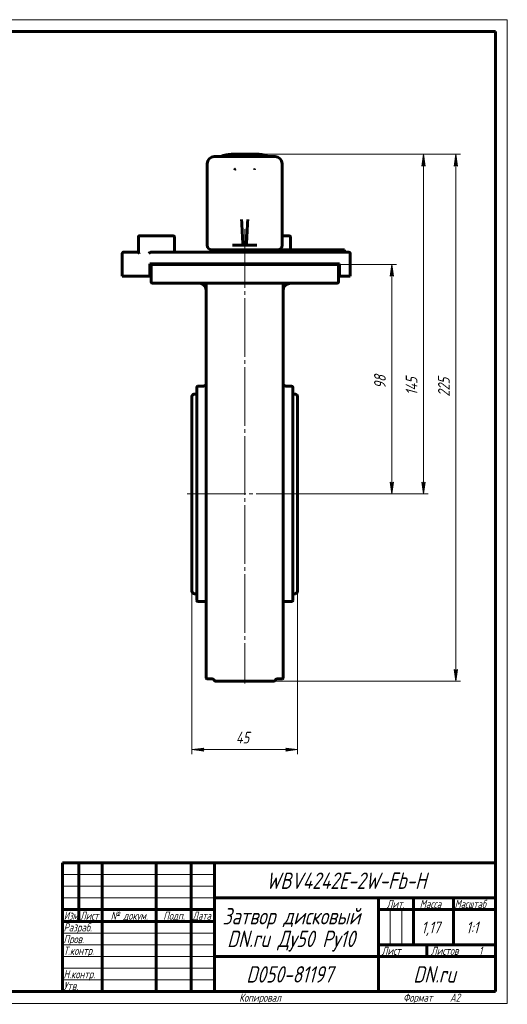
# Model space of a CAD drawing. Header units: millimetres. Extents: x 0 to 594, y 0 to 420.
# Tile 4 of 4: x 386 to 594, y 0 to 420. Entities that reach past the tile are written whole.
import ezdxf

# ---------------------------------------------------------------- set-up
doc = ezdxf.new("R2010")
doc.units = ezdxf.units.MM
for name, pattern in [('K5LT_AXLED', [29.466301, 24.966301, -1.5, 1.5, -1.5]), ('K5LT_BASIC', [0]), ('K5LT_THIN', [0])]:
    doc.linetypes.add(name, pattern=pattern)
doc.layers.add('Системный слой', color=7, linetype='Continuous')
doc.layers.add('Системный слой (1)', color=7, linetype='Continuous', true_color=0x6c6c6c)
doc.styles.add('KDIMTEXTSTYLE', font='txt', dxfattribs={"width": 0.96, "oblique": 15, "height": 5})
doc.styles.add('KTEXTSTYLE', font='txt', dxfattribs={"width": 0.96, "height": 5})
doc.dimstyles.new('KDIMSTYLE (1.00)', dxfattribs={"dimtxt": 5, "dimasz": 1, "dimexe": 2, "dimexo": 0, "dimgap": 1, "dimtad": 1, "dimtxsty": 'KDIMTEXTSTYLE', "dimsah": 1, "dimcen": 0, "dimdle": 1, "dimadec": 0, "dimazin": 0, "dimtfac": 0.667, "dimtmove": 0, "dimatfit": 3, "dimfxl": 1, "dimtvp": 1, "dimtolj": 1, "dimtzin": 0, "dimarcsym": 0})

# ---------------------------------------------------------------- blocks, each defined once
blk = doc.blocks.new('U19')
at = {"layer": 'Системный слой (1)', "color": 143, "linetype": 'K5LT_BASIC', "lineweight": 60, "true_color": 0x33acca}
for p, q in [((463.8, 307.2), (462.36, 307.52)), ((465.36, 305.67), (463.8, 307.2))]:
    blk.add_line(p, q, dxfattribs=at)
blk = doc.blocks.new('U20')
at = {"layer": 'Системный слой (1)', "color": 143, "linetype": 'K5LT_BASIC', "lineweight": 60, "true_color": 0x33acca}
for p, q in [((467.89, 321.72), (469.2, 321.72)), ((471.84, 321.72), (472.91, 321.72))]:
    blk.add_line(p, q, dxfattribs=at)
blk = doc.blocks.new('U21')
at = {"layer": 'Системный слой (1)', "color": 143, "linetype": 'K5LT_BASIC', "lineweight": 60, "true_color": 0x33acca}
for p, q in [((467.95, 138.52), (465.86, 138.52)), ((497.86, 138.52), (495.77, 138.52))]:
    blk.add_line(p, q, dxfattribs=at)
blk = doc.blocks.new('U22')
at = {"layer": 'Системный слой (1)', "color": 143, "linetype": 'K5LT_BASIC', "lineweight": 60, "true_color": 0x33acca}
for p, q in [((480.2, 362.45), (480.19, 362.45)), ((480.19, 362.45), (480.19, 362.44)), ((480.19, 362.44), (480.19, 362.44)), ((480.21, 362.46), (480.2, 362.46)), ((480.2, 362.46), (480.2, 362.46)), ((480.2, 362.46), (480.2, 362.46)), ((480.2, 362.46), (480.2, 362.45)), ((480.2, 362.45), (480.2, 362.45)), ((480.2, 362.45), (480.2, 362.45)), ((480.2, 362.45), (480.2, 362.45)), ((480.2, 362.45), (480.2, 362.45)), ((480.2, 362.45), (480.2, 362.45)), ((480.22, 362.47), (480.21, 362.47)), ((480.21, 362.47), (480.21, 362.46)), ((480.23, 362.47), (480.22, 362.47)), ((480.22, 362.47), (480.22, 362.47)), ((480.22, 362.47), (480.22, 362.47)), ((480.22, 362.47), (480.22, 362.47)), ((480.24, 362.48), (480.23, 362.48)), ((480.23, 362.48), (480.23, 362.47)), ((480.25, 362.48), (480.24, 362.48)), ((480.24, 362.48), (480.24, 362.48)), ((480.24, 362.48), (480.24, 362.48)), ((480.24, 362.48), (480.24, 362.48)), ((480.24, 362.48), (480.24, 362.48)), ((480.31, 362.5), (480.25, 362.48)), ((480.25, 362.48), (480.25, 362.48)), ((480.42, 362.51), (480.31, 362.5))]:
    blk.add_line(p, q, dxfattribs=at)
blk = doc.blocks.new('U23')
at = {"layer": 'Системный слой (1)', "color": 143, "linetype": 'K5LT_BASIC', "lineweight": 60, "true_color": 0x33acca}
for p, q in [((461.36, 260.12), (460.36, 260.12)), ((503.36, 260.12), (502.36, 260.12))]:
    blk.add_line(p, q, dxfattribs=at)
blk = doc.blocks.new('U24')
at = {"layer": 'Системный слой (1)', "color": 143, "linetype": 'K5LT_BASIC', "lineweight": 60, "true_color": 0x33acca}
for p, q in [((461.36, 174.92), (460.36, 174.92)), ((503.36, 174.92), (502.36, 174.92))]:
    blk.add_line(p, q, dxfattribs=at)
blk = doc.blocks.new('U25')
at = {"layer": 'Системный слой (1)', "color": 143, "linetype": 'K5LT_BASIC', "lineweight": 60, "true_color": 0x33acca}
for p, q in [((477.47, 321.72), (480.86, 321.72)), ((482.86, 321.72), (487.56, 321.72))]:
    blk.add_line(p, q, dxfattribs=at)
blk = doc.blocks.new('U26')
at = {"layer": 'Системный слой (1)', "color": 143, "linetype": 'K5LT_BASIC', "lineweight": 60, "true_color": 0x33acca}
for start, end in [(42.6062, 42.6107), (0, 42.6062)]:
    blk.add_arc((462.36, 304.52), 3, start, end, dxfattribs=at)
blk = doc.blocks.new('U27')
at = {"layer": 'Системный слой (1)', "color": 143, "linetype": 'K5LT_BASIC', "lineweight": 60, "true_color": 0x33acca}
for p, q in [((501.36, 307.52), (499.23, 306.78)), ((499.23, 306.78), (498.36, 305.67))]:
    blk.add_line(p, q, dxfattribs=at)
blk = doc.blocks.new('U28')
at = {"layer": 'Системный слой (1)', "color": 143, "linetype": 'K5LT_BASIC', "lineweight": 60, "true_color": 0x33acca}
for p, q in [((483.03, 362.51), (483, 362.51)), ((483.11, 362.51), (483.03, 362.51)), ((483.15, 362.5), (483.11, 362.51)), ((483.16, 362.5), (483.15, 362.5)), ((483.17, 362.5), (483.16, 362.5)), ((483.18, 362.49), (483.17, 362.5)), ((483.17, 362.5), (483.17, 362.5)), ((483.17, 362.5), (483.17, 362.5)), ((483.19, 362.49), (483.18, 362.49)), ((483.2, 362.49), (483.19, 362.49)), ((483.22, 362.48), (483.2, 362.49)), ((483.23, 362.47), (483.22, 362.48)), ((483.24, 362.47), (483.23, 362.47)), ((483.24, 362.46), (483.24, 362.47)), ((483.25, 362.46), (483.24, 362.46)), ((483.24, 362.46), (483.24, 362.46)), ((483.25, 362.45), (483.25, 362.46))]:
    blk.add_line(p, q, dxfattribs=at)
blk = doc.blocks.new('U29')
at = {"layer": 'Системный слой (1)', "color": 143, "linetype": 'K5LT_BASIC', "lineweight": 60, "true_color": 0x33acca}
for p, q in [((504.36, 217.52), (504.36, 259.12)), ((504.36, 175.92), (504.36, 217.52))]:
    blk.add_line(p, q, dxfattribs=at)
blk = doc.blocks.new('U30')
at = {"layer": 'Системный слой (1)', "color": 143, "linetype": 'K5LT_BASIC', "lineweight": 60, "true_color": 0x33acca}
for p, q in [((479.72, 362.62), (480.12, 362.62)), ((483.37, 362.62), (483.72, 362.62))]:
    blk.add_line(p, q, dxfattribs=at)
blk = doc.blocks.new('U31')
at = {"layer": 'Системный слой (1)', "color": 143, "linetype": 'K5LT_BASIC', "lineweight": 60, "true_color": 0x33acca}
for p, q in [((502.36, 217.52), (502.36, 263.02)), ((502.36, 172.02), (502.36, 217.52))]:
    blk.add_line(p, q, dxfattribs=at)
blk = doc.blocks.new('U32')
at = {"layer": 'Системный слой (1)', "color": 143, "linetype": 'K5LT_BASIC', "lineweight": 60, "true_color": 0x33acca}
for p, q in [((488.52, 321.72), (489.18, 321.72)), ((493.21, 321.72), (495.82, 321.72))]:
    blk.add_line(p, q, dxfattribs=at)
blk = doc.blocks.new('D4')
at = {"layer": 'Системный слой (1)'}
for points in [[(545.35, 310.52), (544.7, 315.52), (544.04, 310.52), (544.7, 311.02)], [(544.7, 217.52), (545.35, 222.52), (544.7, 222.02), (544.04, 222.52)]]:
    blk.add_hatch(color=7, dxfattribs=at).paths.add_polyline_path(points)
at = {"layer": 'Системный слой (1)', "color": 7, "linetype": 'K5LT_THIN', "lineweight": 18, "true_color": 0xffffff}
for p, q in [((515.13, 315.52), (546.7, 315.52)), ((544.04, 310.52), (544.7, 315.52)), ((544.7, 315.52), (545.35, 310.52)), ((544.7, 311.02), (544.04, 310.52)), ((545.35, 310.52), (544.7, 311.02)), ((544.7, 217.52), (544.04, 222.52)), ((544.04, 222.52), (544.7, 222.02)), ((544.7, 222.02), (545.35, 222.52)), ((545.35, 222.52), (544.7, 217.52)), ((504.36, 217.52), (546.7, 217.52))]:
    blk.add_line(p, q, dxfattribs=at)
blk.add_wipeout([(543.7, 262.43), (536.31, 262.43), (536.31, 270.28), (543.7, 270.28)]).dxf.layer = 'Системный слой (1)'
blk.add_line((544.7, 315.52), (544.7, 217.52), dxfattribs=at)
at = {"layer": 'Системный слой (1)', "color": 7, "insert": (537.11, 262.43), "char_height": 5, "attachment_point": 1, "rotation": 90, "style": 'KTEXTSTYLE'}
blk.add_mtext('\\fArial|b0|c204|p34;\\H5.0;\\W1.000;\\Q15;\\fGOST Type AU|b0|i0|c204|p34;\\Q15;\\W0.960;98', dxfattribs=at)
blk = doc.blocks.new('KDIMARROW_01')
at = {"layer": 'Системный слой'}
blk.add_hatch(color=0, dxfattribs=at).paths.add_polyline_path([(-5, -0.66), (0, 0), (-5, 0.66), (-4.5, 0)])
at = {"layer": 'Системный слой', "color": 0, "linetype": 'K5LT_THIN', "lineweight": 18}
for p, q in [((-4.5, 0), (-5, 0.66)), ((-5, 0.66), (0, 0)), ((0, 0), (-5, -0.66)), ((-5, -0.66), (-4.5, 0))]:
    blk.add_line(p, q, dxfattribs=at)
at = {"layer": 'Системный слой (1)', "color": 0, "linetype": 'K5LT_THIN', "lineweight": 18}
blk.add_line((177.84, 217.52), (176.84, 217.52), dxfattribs=at)
blk = doc.blocks.new('D5')
at = {"layer": 'Системный слой (1)'}
for points in [[(459.36, 108.36), (464.36, 109.02), (463.86, 108.36), (464.36, 107.71)], [(504.36, 108.36), (499.36, 109.02), (499.86, 108.36), (499.36, 107.71)]]:
    blk.add_hatch(color=7, dxfattribs=at).paths.add_polyline_path(points)
at = {"layer": 'Системный слой (1)', "color": 7, "linetype": 'K5LT_THIN', "lineweight": 18, "true_color": 0xffffff}
for p, q in [((459.36, 175.92), (459.36, 106.36)), ((504.36, 175.92), (504.36, 106.36)), ((459.36, 108.36), (464.36, 109.02)), ((464.36, 107.71), (459.36, 108.36)), ((464.36, 109.02), (463.86, 108.36)), ((463.86, 108.36), (464.36, 107.71)), ((499.86, 108.36), (499.36, 109.02)), ((499.36, 109.02), (504.36, 108.36)), ((504.36, 108.36), (499.36, 107.71)), ((499.36, 107.71), (499.86, 108.36))]:
    blk.add_line(p, q, dxfattribs=at)
blk.add_wipeout([(478.04, 109.36), (478.04, 116.75), (485.37, 116.75), (485.37, 109.36)]).dxf.layer = 'Системный слой (1)'
blk.add_line((459.36, 108.36), (504.36, 108.36), dxfattribs=at)
at = {"layer": 'Системный слой (1)', "color": 7, "insert": (478.04, 115.95), "char_height": 5, "attachment_point": 1, "style": 'KTEXTSTYLE'}
blk.add_mtext('\\fArial|b0|c204|p34;\\H5.0;\\W1.000;\\Q15;\\fGOST Type AU|b0|i0|c204|p34;\\Q15;\\W0.960;45', dxfattribs=at)
blk = doc.blocks.new('D6')
at = {"layer": 'Системный слой (1)'}
for points in [[(558.87, 357.52), (558.21, 362.52), (557.55, 357.52), (558.21, 358.02)], [(558.21, 217.52), (558.87, 222.52), (558.21, 222.02), (557.55, 222.52)]]:
    blk.add_hatch(color=7, dxfattribs=at).paths.add_polyline_path(points)
at = {"layer": 'Системный слой (1)', "color": 7, "linetype": 'K5LT_THIN', "lineweight": 18, "true_color": 0xffffff}
for p, q in [((485.49, 362.52), (560.21, 362.52)), ((557.55, 357.52), (558.21, 362.52)), ((558.21, 362.52), (558.87, 357.52)), ((558.21, 358.02), (557.55, 357.52)), ((558.87, 357.52), (558.21, 358.02)), ((558.21, 217.52), (557.55, 222.52)), ((557.55, 222.52), (558.21, 222.02)), ((558.21, 222.02), (558.87, 222.52)), ((558.87, 222.52), (558.21, 217.52)), ((504.36, 217.52), (560.21, 217.52))]:
    blk.add_line(p, q, dxfattribs=at)
blk.add_wipeout([(557.21, 259.64), (549.83, 259.64), (549.83, 269.01), (557.21, 269.01)]).dxf.layer = 'Системный слой (1)'
blk.add_line((558.21, 217.52), (558.21, 362.52), dxfattribs=at)
at = {"layer": 'Системный слой (1)', "color": 7, "insert": (550.62, 259.64), "char_height": 5, "attachment_point": 1, "rotation": 90, "style": 'KTEXTSTYLE'}
blk.add_mtext('\\fArial|b0|c204|p34;\\H5.0;\\W1.000;\\Q15;\\fGOST Type AU|b0|i0|c204|p34;\\Q15;\\W0.960;145', dxfattribs=at)
blk = doc.blocks.new('D7')
at = {"layer": 'Системный слой (1)'}
for points in [[(572.67, 357.52), (572.01, 362.52), (571.35, 357.52), (572.01, 358.02)], [(572.01, 137.52), (572.67, 142.52), (572.01, 142.02), (571.35, 142.52)]]:
    blk.add_hatch(color=7, dxfattribs=at).paths.add_polyline_path(points)
at = {"layer": 'Системный слой (1)', "color": 7, "linetype": 'K5LT_THIN', "lineweight": 18, "true_color": 0xffffff}
for p, q in [((487.76, 362.52), (574.01, 362.52)), ((571.35, 357.52), (572.01, 362.52)), ((572.01, 362.52), (572.67, 357.52)), ((572.01, 358.02), (571.35, 357.52)), ((572.67, 357.52), (572.01, 358.02)), ((572.01, 137.52), (571.35, 142.52)), ((571.35, 142.52), (572.01, 142.02)), ((572.01, 142.02), (572.67, 142.52)), ((572.67, 142.52), (572.01, 137.52)), ((494.04, 137.52), (574.01, 137.52))]:
    blk.add_line(p, q, dxfattribs=at)
blk.add_wipeout([(571.01, 259.04), (563.63, 259.04), (563.63, 269.55), (571.01, 269.55)]).dxf.layer = 'Системный слой (1)'
blk.add_line((572.01, 137.52), (572.01, 362.52), dxfattribs=at)
at = {"layer": 'Системный слой (1)', "color": 7, "insert": (564.42, 259.04), "char_height": 5, "attachment_point": 1, "rotation": 90, "style": 'KTEXTSTYLE'}
blk.add_mtext('\\fArial|b0|c204|p34;\\H5.0;\\W1.000;\\Q15;\\fGOST Type AU|b0|i0|c204|p34;\\Q15;\\W0.960;225', dxfattribs=at)
blk = doc.blocks.new('U33')
at = {"color": 7, "linetype": 'K5LT_THIN', "lineweight": 18, "true_color": 0xffffff}
for p, q in [((0, 420), (594, 420)), ((594, 420), (594, 0)), ((404, 55), (469, 55)), ((404, 50), (469, 50)), ((404, 45), (469, 45)), ((543.96, 25), (543.96, 40)), ((548.98, 25), (548.98, 40)), ((404, 30), (469, 30)), ((404, 25), (469, 25)), ((404, 20), (469, 20)), ((404, 15), (469, 15)), ((404, 10), (469, 10)), ((594, 0), (0, 0))]:
    blk.add_line(p, q, dxfattribs=at)
at = {"color": 143, "linetype": 'K5LT_BASIC', "lineweight": 60, "true_color": 0x33acca}
for p, q in [((20, 415), (589, 415)), ((589, 415), (589, 5)), ((404, 60), (589, 60)), ((404, 5), (404, 60)), ((411, 35), (411, 60)), ((421, 5), (421, 60)), ((444, 5), (444, 60)), ((459, 5), (459, 60)), ((469, 5), (469, 60)), ((469, 45), (589, 45)), ((539, 5), (539, 45)), ((554, 25), (554, 45)), ((571, 25), (571, 45)), ((404, 40), (469, 40)), ((539, 40), (554, 40)), ((554, 40), (589, 40)), ((404, 35), (469, 35)), ((539, 25), (589, 25)), ((559.57, 20), (559.57, 25)), ((469, 20), (539, 20)), ((539, 20), (589, 20)), ((589, 5), (20, 5))]:
    blk.add_line(p, q, dxfattribs=at)
at = {"color": 7, "attachment_point": 1, "style": 'KTEXTSTYLE'}
for s, insert, char_height in [('\\fArial|b0|c204|p34;\\H5.0;\\W1.000;\\Q15;\\fGOST Type AU|b0|i0|c204|p34;\\Q15;\\W0.960;\\H7.00;WBV4242E-2W-Fb-H', (491.05, 55.86), 7), ('\\fArial|b0|c204|p34;\\H5.0;\\W1.000;\\Q15;\\fGOST Type AU|b0|i0|c204|p34;\\Q15;\\W0.960;\\H3.50;Лит.', (542.47, 44.18), 3.5), ('\\fArial|b0|c204|p34;\\H5.0;\\W1.000;\\Q15;\\fGOST Type AU|b0|i0|c204|p34;\\Q15;\\W0.960;\\H3.50;Масса', (556.58, 44.18), 3.5), ('\\fArial|b0|c204|p34;\\H5.0;\\W1.000;\\Q15;\\fGOST Type AU|b0|i0|c204|p34;\\Q15;\\W0.926;\\H3.50;Масштаб', (571.52, 44.18), 3.5), ('\\fArial|b0|c204|p34;\\H5.0;\\W1.000;\\Q15;\\fGOST Type AU|b0|i0|c204|p34;\\Q15;\\W0.786;\\H3.50;Изм.', (404.62, 39.18), 3.5), ('\\fArial|b0|c204|p34;\\H5.0;\\W1.000;\\Q15;\\fGOST Type AU|b0|i0|c204|p34;\\Q15;\\W0.800;\\H3.50;Лист', (411.61, 39.18), 3.5), ('\\fArial|b0|c204|p34;\\H5.0;\\W1.000;\\Q15;\\fGOST Type AU|b0|i0|c204|p34;\\Q15;\\W0.960;\\H3.50;№ докум.', (424.63, 39.18), 3.5), ('\\fArial|b0|c204|p34;\\H5.0;\\W1.000;\\Q15;\\fGOST Type AU|b0|i0|c204|p34;\\Q15;\\W0.960;\\H3.50;Подп.', (447.1, 39.18), 3.5), ('\\fArial|b0|c204|p34;\\H5.0;\\W1.000;\\Q15;\\fGOST Type AU|b0|i0|c204|p34;\\Q15;\\W0.800;\\H3.50;Дата', (459.61, 39.18), 3.5), ('\\fArial|b0|c204|p34;\\H5.0;\\W1.000;\\Q15;\\fGOST Type AU|b0|i0|c204|p34;\\Q15;\\W0.960;\\H7.00;Затвор дисковый', (472.44, 40.69), 7), ('\\fArial|b0|c204|p34;\\H5.0;\\W1.000;\\Q15;\\fGOST Type AU|b0|i0|c204|p34;\\Q15;\\W0.960;\\H3.50;Разраб.', (404.5, 34.18), 3.5), ('\\fArial|b0|c204|p34;\\H5.0;\\W1.000;\\Q15;\\fGOST Type AU|b0|i0|c204|p34;\\Q15;\\W0.960;1,17', (557.36, 34.9), 5), ('\\fArial|b0|c204|p34;\\H5.0;\\W1.000;\\Q15;\\fGOST Type AU|b0|i0|c204|p34;\\Q15;\\W0.960;{\\c16737820;1:1}', (576.44, 34.9), 5), ('\\fArial|b0|c204|p34;\\H5.0;\\W1.000;\\Q15;\\fGOST Type AU|b0|i0|c204|p34;\\Q15;\\W0.960;\\H7.00;DN.ru Ду50 Ру10', (474.39, 31.02), 7), ('\\fArial|b0|c204|p34;\\H5.0;\\W1.000;\\Q15;\\fGOST Type AU|b0|i0|c204|p34;\\Q15;\\W0.960;\\H3.50;Пров.', (404.5, 29.18), 3.5), ('\\fArial|b0|c204|p34;\\H5.0;\\W1.000;\\Q15;\\fGOST Type AU|b0|i0|c204|p34;\\Q15;\\W0.960;\\H3.50;Т.контр.', (404.5, 24.18), 3.5), ('\\fArial|b0|c204|p34;\\H5.0;\\W1.000;\\Q15;\\fGOST Type AU|b0|i0|c204|p34;\\Q15;\\W0.960;\\H3.50;Лист', (540.32, 24.18), 3.5), ('\\fArial|b0|c204|p34;\\H5.0;\\W1.000;\\Q15;\\fGOST Type AU|b0|i0|c204|p34;\\Q15;\\W0.960;\\H3.50;Листов', (561.36, 24.18), 3.5), ('\\fArial|b0|c204|p34;\\H5.0;\\W1.000;\\Q15;\\fGOST Type AU|b0|i0|c204|p34;\\Q15;\\W0.960;\\H3.50;1', (581.91, 24.18), 3.5), ('\\fArial|b0|c204|p34;\\H5.0;\\W1.000;\\Q15;\\fGOST Type AU|b0|i0|c204|p34;\\Q15;\\W0.960;\\H3.50;Н.контр.', (404.5, 14.18), 3.5), ('\\fArial|b0|c204|p34;\\H5.0;\\W1.000;\\Q15;\\fGOST Type AU|b0|i0|c204|p34;\\Q15;\\W0.960;\\H7.00;D050-81197', (482.54, 15.86), 7), ('\\fArial|b0|c204|p34;\\H5.0;\\W1.000;\\Q15;\\fGOST Type AU|b0|i0|c204|p34;\\Q15;\\W0.960;\\H7.00;DN.ru', (553.84, 15.86), 7), ('\\fArial|b0|c204|p34;\\H5.0;\\W1.000;\\Q15;\\fGOST Type AU|b0|i0|c204|p34;\\Q15;\\W0.960;\\H3.50;Утв.', (404.5, 9.18), 3.5), ('\\fArial|b0|c204|p34;\\H5.0;\\W1.000;\\Q15;\\fGOST Type AU|b0|i0|c204|p34;\\Q15;\\W0.960;\\H3.50;Копировал', (479.5, 4.18), 3.5), ('\\fArial|b0|c204|p34;\\H5.0;\\W1.000;\\Q15;\\fGOST Type AU|b0|i0|c204|p34;\\Q15;\\W0.960;\\H3.50;Формат', (549.5, 4.18), 3.5), ('\\fArial|b0|c204|p34;\\H5.0;\\W1.000;\\Q15;\\fGOST Type AU|b0|i0|c204|p34;\\Q15;\\W0.960;\\H3.50;A2', (569.5, 4.18), 3.5)]:
    blk.add_mtext(s, dxfattribs=dict(at, insert=insert, char_height=char_height))

msp = doc.modelspace()

# ---------------------------------------------------------------- linework, layer by layer
at = {"layer": 'Системный слой (1)', "color": 143, "linetype": 'K5LT_BASIC', "lineweight": 60, "true_color": 0x33acca}
for p, q in [((479.727, 362.518), (476.101, 362.518)), ((479.723, 362.618), (479.723, 362.513)), ((479.723, 362.484), (479.723, 362.294)), ((479.723, 362.294), (479.723, 362.19)), ((480.703, 362.618), (480.123, 362.618)), ((480.184, 362.439), (480.184, 362.507)), ((480.423, 362.611), (480.423, 362.511)), ((480.703, 362.618), (481.72, 362.618)), ((482.8, 362.518), (480.703, 362.518)), ((481.72, 362.618), (482.8, 362.618)), ((483.365, 362.618), (482.8, 362.618)), ((482.997, 362.614), (482.997, 362.514)), ((483.263, 362.516), (483.263, 362.449)), ((483.402, 362.618), (483.365, 362.618)), ((483.723, 362.618), (483.722, 362.518)), ((487.615, 362.518), (483.722, 362.518)), ((483.723, 362.618), (483.751, 362.618)), ((483.723, 362.311), (483.723, 362.498)), ((483.723, 362.311), (483.723, 362.208)), ((483.808, 362.605), (483.808, 362.518)), ((465.858, 358.518), (465.858, 323.718)), ((476.16, 361.518), (468.858, 361.518)), ((481.181, 361.518), (476.16, 361.518)), ((481.218, 361.518), (481.218, 361.518)), ((481.218, 361.518), (481.22, 361.518)), ((481.299, 361.52), (482.417, 361.52)), ((482.496, 361.518), (482.497, 361.518)), ((482.535, 361.518), (487.556, 361.518)), ((494.858, 361.518), (487.556, 361.518)), ((497.858, 323.718), (497.858, 358.518)), ((436.449, 320.709), (436.449, 327.218)), ((437.153, 327.718), (436.949, 327.718)), ((441.233, 327.718), (437.153, 327.718)), ((441.529, 327.718), (441.233, 327.718)), ((451.358, 327.718), (441.529, 327.718)), ((451.858, 320.718), (451.858, 327.218)), ((500.858, 327.718), (497.858, 327.718)), ((501.358, 321.718), (501.358, 327.218)), ((429.601, 320.218), (429.601, 310.518)), ((430.107, 320.718), (430.101, 320.718)), ((430.107, 320.718), (430.101, 320.718)), ((430.981, 320.718), (430.107, 320.718)), ((431.179, 320.718), (430.523, 320.718)), ((431.179, 320.718), (430.981, 320.718)), ((436.449, 320.718), (431.179, 320.718)), ((441.914, 320.718), (441.851, 320.718)), ((526.358, 320.718), (441.914, 320.718)), ((467.858, 321.718), (467.892, 321.718)), ((469.196, 321.718), (470.514, 321.718)), ((469.196, 320.718), (469.196, 321.718)), ((470.514, 321.718), (471.838, 321.718)), ((471.838, 320.718), (471.838, 321.718)), ((472.907, 321.718), (475.191, 321.718)), ((472.907, 320.718), (472.907, 321.718)), ((475.191, 321.718), (477.469, 321.718)), ((476.658, 323.718), (477.598, 323.718)), ((477.469, 320.718), (477.469, 321.718)), ((480.574, 323.718), (477.598, 323.718)), ((480.574, 323.718), (481.154, 323.718)), ((480.858, 321.718), (482.858, 321.718)), ((480.858, 320.718), (480.858, 321.718)), ((481.154, 323.718), (481.299, 323.718)), ((482.417, 323.718), (481.299, 323.718)), ((482.417, 323.718), (482.562, 323.718)), ((482.562, 323.718), (483.142, 323.718)), ((482.858, 320.718), (482.858, 321.718)), ((486.118, 323.718), (483.142, 323.718)), ((486.118, 323.718), (487.057, 323.718)), ((487.556, 321.718), (488.522, 321.718)), ((489.177, 320.718), (489.177, 321.718)), ((489.177, 321.718), (491.766, 321.718)), ((491.766, 320.718), (491.766, 321.718)), ((491.766, 321.718), (493.215, 321.718)), ((493.215, 320.718), (493.215, 321.718)), ((495.824, 321.718), (495.858, 321.718)), ((496.358, 321.781), (496.358, 320.718)), ((496.748, 321.718), (501.748, 321.718)), ((496.748, 320.718), (496.748, 321.718)), ((501.748, 321.718), (503.047, 321.718)), ((501.748, 320.718), (501.748, 321.718)), ((503.047, 320.718), (503.047, 321.718)), ((503.047, 321.718), (511.259, 321.718)), ((511.259, 320.718), (511.259, 321.718)), ((511.259, 321.718), (512.673, 321.718)), ((512.673, 321.718), (517.059, 321.718)), ((512.673, 320.718), (512.673, 321.718)), ((517.059, 320.718), (517.059, 321.718)), ((517.059, 321.718), (517.809, 321.718)), ((517.809, 320.718), (517.809, 321.718)), ((517.809, 321.718), (521.344, 321.718)), ((521.344, 321.718), (521.732, 321.718)), ((521.344, 320.718), (521.344, 321.718)), ((521.732, 321.718), (524.438, 321.718)), ((521.732, 320.718), (521.732, 321.718)), ((524.438, 320.718), (524.438, 321.718)), ((526.858, 320.218), (526.858, 310.518)), ((441.358, 315.718), (441.465, 315.718)), ((441.358, 310.518), (441.358, 315.718)), ((441.465, 315.718), (522.358, 315.718)), ((441.858, 315.718), (441.858, 315.518)), ((441.858, 315.518), (521.858, 315.518)), ((441.858, 315.518), (441.858, 308.018)), ((443.075, 315.718), (443.075, 315.518)), ((447.244, 315.518), (447.244, 315.718)), ((452.326, 315.718), (452.326, 315.518)), ((455.25, 315.718), (455.25, 315.518)), ((458.064, 315.518), (458.064, 315.718)), ((464.467, 315.718), (464.467, 315.518)), ((470.332, 315.718), (470.332, 315.518)), ((471.213, 315.518), (471.213, 315.718)), ((478.311, 315.718), (478.311, 315.518)), ((485.405, 315.518), (485.405, 315.718)), ((508.296, 315.718), (508.296, 315.518)), ((521.858, 315.518), (521.858, 308.018)), ((522.358, 315.718), (522.358, 310.518)), ((429.601, 310.518), (429.613, 310.518)), ((430.488, 310.518), (429.613, 310.518)), ((430.488, 310.518), (430.883, 310.518)), ((441.159, 310.518), (430.883, 310.518)), ((441.159, 310.518), (441.358, 310.518)), ((441.858, 310.518), (441.358, 310.518)), ((442.358, 307.518), (521.358, 307.518)), ((465.358, 307.518), (465.358, 275.811)), ((498.358, 275.811), (498.358, 307.518)), ((526.858, 310.518), (522.358, 310.518)), ((464.566, 306.548), (464.566, 306.548)), ((465.358, 304.518), (465.358, 296.606)), ((465.358, 275.811), (465.358, 274.739)), ((465.358, 274.739), (465.358, 139.018)), ((498.358, 274.739), (498.358, 275.811)), ((498.358, 139.018), (498.358, 274.739)), ((461.358, 263.018), (461.358, 172.018)), ((461.858, 263.518), (464.358, 263.518)), ((499.358, 263.518), (501.858, 263.518)), ((459.358, 259.118), (459.358, 175.918)), ((459.358, 181.986), (459.358, 181.05)), ((461.858, 171.518), (465.358, 171.518)), ((498.358, 171.518), (501.858, 171.518)), ((494.038, 137.518), (469.678, 137.518))]:
    msp.add_line(p, q, dxfattribs=at)
for centre, radius, start, end in [((476.101, 353.018), 9.5, 90, 116.52535), ((468.858, 358.518), 3, 90, 180), ((481.299, 359.52), 2, 90, 92.31686), ((482.417, 359.52), 2, 87.69086, 90), ((494.858, 358.518), 3, 0, 90), ((451.358, 327.218), 0.5, 0, 90), ((500.858, 327.218), 0.5, 0, 90), ((467.858, 323.718), 2, 180, 270), ((495.858, 323.718), 2, 270, 0), ((526.358, 320.218), 0.5, 0, 90), ((442.358, 308.018), 0.5, 180, 270), ((521.358, 308.018), 0.5, 270, 0), ((501.358, 304.518), 3, 129.65475, 180), ((461.858, 263.018), 0.5, 90, 180), ((464.358, 264.518), 1, 270, 0), ((499.358, 264.518), 1, 180, 270), ((501.858, 263.018), 0.5, 0, 90), ((460.358, 259.118), 1, 90, 180), ((503.358, 259.118), 1, 0, 90), ((460.358, 175.918), 1, 180, 270), ((503.358, 175.918), 1, 270, 0), ((461.858, 172.018), 0.5, 180, 270), ((501.858, 172.018), 0.5, 270, 0), ((465.858, 139.018), 0.5, 180, 270), ((497.858, 139.018), 0.5, 270, 0)]:
    msp.add_arc(centre, radius, start, end, dxfattribs=at)
for centre, major_axis, ratio, start_param, end_param in [((481.181, 362.518), (0, -1), 0.9941135, 0, 0.0394306), ((478.517, 355.674), (-1.471, -1.355), 0.4337179, -1.4348668, -1.3379589), ((485.199, 355.674), (-1.471, 1.355), 0.4337179, 4.4795516, 4.5764595), ((481.299, 334.285), (1.852, -34.027), 0.0221848, 4.6979923, 5.0269622), ((482.417, 334.285), (-1.852, -34.027), 0.0221848, 1.2562231, 1.585193)]:
    msp.add_ellipse(centre, major_axis=major_axis, ratio=ratio, start_param=start_param, end_param=end_param, dxfattribs=at)
for points, knots in [([(480.041, 362.617), (480.019, 362.616), (479.999, 362.615), (479.96, 362.613), (479.942, 362.612), (479.906, 362.608), (479.889, 362.606), (479.858, 362.602), (479.845, 362.599), (479.826, 362.595), (479.818, 362.593), (479.811, 362.591), (479.809, 362.591), (479.807, 362.59), (479.787, 362.584), (479.755, 362.569), (479.737, 362.546), (479.726, 362.518), (479.723, 362.503), (479.723, 362.484)], [-0.16575053, -0.16575053, -0.16575053, -0.16575053, -0.15629032, -0.15629032, -0.1460962, -0.1460962, -0.1337573, -0.1337573, -0.12090181, -0.12090181, -0.11081531, -0.11081531, -0.10804631, -0.10804631, -0.10750324, -0.07127681, -0.03479983, -0.03479983, 0, 0, 0, 0]), ([(479.723, 362.294), (480.454, 362.345), (481.173, 362.365), (482.458, 362.365), (483.085, 362.349), (483.723, 362.311)], [3.21539418, 3.21539418, 3.21539418, 3.21539418, 3.42080122, 3.42080122, 3.60092007, 3.60092007, 3.60092007, 3.60092007]), ([(483.723, 362.208), (483.085, 362.246), (482.458, 362.262), (481.173, 362.262), (480.454, 362.242), (479.723, 362.19)], [3.20752988, 3.20752988, 3.20752988, 3.20752988, 3.38761752, 3.38761752, 3.59298804, 3.59298804, 3.59298804, 3.59298804]), ([(480.184, 362.507), (480.184, 362.515), (480.184, 362.522), (480.188, 362.534), (480.19, 362.54), (480.197, 362.551), (480.201, 362.556), (480.212, 362.566), (480.218, 362.569), (480.228, 362.575), (480.232, 362.576), (480.237, 362.578), (480.239, 362.579), (480.278, 362.594), (480.339, 362.605), (480.423, 362.611)], [-0.076404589, -0.076404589, -0.076404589, -0.076404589, -0.072259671, -0.072259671, -0.067790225, -0.067790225, -0.062407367, -0.062407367, -0.056089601, -0.056089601, -0.051800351, -0.051800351, -0.049771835, -0.049771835, 0, 0, 0, 0]), ([(483.263, 362.449), (482.784, 362.466), (482.313, 362.473), (481.318, 362.473), (480.756, 362.463), (480.184, 362.439)], [3.35773397, 3.35773397, 3.35773397, 3.35773397, 3.49431048, 3.49431048, 3.65638844, 3.65638844, 3.65638844, 3.65638844]), ([(480.423, 362.611), (480.49, 362.615), (480.571, 362.617), (480.668, 362.618), (480.68, 362.618), (480.691, 362.618), (480.703, 362.618)], [-0.150143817, -0.150143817, -0.150143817, -0.150143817, -0.112148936, -0.112148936, -0.112148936, -0.107627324, -0.107627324, -0.107627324, -0.107627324]), ([(480.703, 362.518), (480.642, 362.518), (480.586, 362.517), (480.494, 362.515), (480.457, 362.513), (480.423, 362.511)], [0, 0, 0, 0, 0.023208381, 0.023208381, 0.042396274, 0.042396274, 0.042396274, 0.042396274]), ([(482.997, 362.614), (483.048, 362.612), (483.091, 362.609), (483.175, 362.598), (483.197, 362.59), (483.249, 362.57), (483.263, 362.546), (483.263, 362.516)], [-0.085970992, -0.085970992, -0.085970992, -0.085970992, -0.076025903, -0.076025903, -0.062042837, -0.062042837, 0, 0, 0, 0]), ([(483.723, 362.498), (483.723, 362.507), (483.722, 362.516), (483.719, 362.532), (483.717, 362.539), (483.711, 362.552), (483.707, 362.558), (483.697, 362.569), (483.692, 362.573), (483.678, 362.582), (483.669, 362.586), (483.66, 362.589), (483.659, 362.59), (483.658, 362.59), (483.658, 362.591), (483.627, 362.602), (483.579, 362.609), (483.482, 362.616), (483.444, 362.617), (483.402, 362.618)], [-0.11194034, -0.11194034, -0.11194034, -0.11194034, -0.10503508, -0.10503508, -0.09781006, -0.09781006, -0.0900515, -0.0900515, -0.08089295, -0.08089295, -0.06925509, -0.06925509, -0.0677414, -0.0677414, -0.0672167, -0.0672167, -0.02361788, -0.02361788, 0, 0, 0, 0]), ([(491.858, 361.518), (491.858, 361.518), (491.857, 361.518), (491.856, 361.519), (491.856, 361.519), (491.855, 361.519), (491.854, 361.52), (491.852, 361.521), (491.851, 361.521), (491.848, 361.522), (491.847, 361.523), (491.842, 361.525), (491.84, 361.527), (491.832, 361.531), (491.828, 361.533), (491.817, 361.538), (491.811, 361.541), (491.794, 361.549), (491.782, 361.555), (491.752, 361.57), (491.734, 361.578), (491.693, 361.598), (491.669, 361.61), (491.597, 361.643), (491.549, 361.665), (491.429, 361.719), (491.356, 361.751), (491.185, 361.822), (491.087, 361.861), (490.851, 361.951), (490.713, 362), (490.434, 362.091), (490.293, 362.134), (490.01, 362.212), (489.867, 362.248), (489.58, 362.313), (489.436, 362.343), (489.146, 362.395), (489.001, 362.417), (488.709, 362.456), (488.563, 362.471), (488.27, 362.496), (488.124, 362.505), (487.934, 362.512), (487.891, 362.514), (487.803, 362.516), (487.757, 362.517), (487.694, 362.517), (487.676, 362.518), (487.652, 362.518), (487.645, 362.518), (487.633, 362.518), (487.628, 362.518), (487.621, 362.518), (487.62, 362.518), (487.618, 362.518), (487.618, 362.518), (487.617, 362.518), (487.617, 362.518), (487.616, 362.518), (487.615, 362.518), (487.615, 362.518)], [0, 0, 0, 0, 0.0064719, 0.0064719, 0.0129437, 0.0129437, 0.0258875, 0.0258875, 0.0453031, 0.0453031, 0.0711911, 0.0711911, 0.1229666, 0.1229666, 0.2006294, 0.2006294, 0.3041909, 0.3041909, 0.5113004, 0.5113004, 0.8219578, 0.8219578, 1.2363443, 1.2363443, 2.0648986, 2.0648986, 3.3076206, 3.3076206, 4.9669264, 4.9669264, 7.2655098, 7.2655098, 9.5704193, 9.5704193, 11.8791932, 11.8791932, 14.1893447, 14.1893447, 16.4983784, 16.4983784, 18.8038059, 18.8038059, 21.1031623, 21.1031623, 21.7789944, 21.7789944, 22.4956241, 22.4956241, 22.7723805, 22.7723805, 22.8792615, 22.8792615, 22.9600118, 22.9600118, 22.9809164, 22.9809164, 22.9861425, 22.9861425, 22.9913687, 22.9913687, 22.9950498, 22.9950498, 22.9950498, 22.9950498]), ([(481.183, 361.518), (481.184, 361.518), (481.185, 361.518), (481.188, 361.518), (481.19, 361.518), (481.194, 361.518), (481.197, 361.518), (481.202, 361.518), (481.204, 361.518), (481.209, 361.518), (481.211, 361.518), (481.215, 361.518), (481.217, 361.518), (481.218, 361.518)], [0, 0, 0, 0, 1.5098258, 1.5098258, 3.7745644, 3.7745644, 6.8309418, 6.8309418, 9.8873192, 9.8873192, 12.9436966, 12.9436966, 15.281887, 15.281887, 15.281887, 15.281887]), ([(482.497, 361.518), (482.497, 361.518), (482.497, 361.518), (482.497, 361.518), (482.497, 361.518), (482.498, 361.518), (482.498, 361.518), (482.498, 361.518), (482.498, 361.518), (482.498, 361.518), (482.499, 361.518), (482.5, 361.518), (482.5, 361.518), (482.502, 361.518), (482.503, 361.518), (482.506, 361.518), (482.508, 361.518), (482.513, 361.518), (482.516, 361.518), (482.521, 361.518), (482.523, 361.518), (482.529, 361.518), (482.532, 361.518), (482.535, 361.518)], [0, 0, 0, 0, 0.0328501, 0.0328501, 0.0876001, 0.0876001, 0.1861503, 0.1861503, 0.3723006, 0.3723006, 0.7336512, 0.7336512, 1.4563523, 1.4563523, 2.8521699, 2.8521699, 5.5446557, 5.5446557, 8.5446557, 8.5446557, 11.5446557, 11.5446557, 15, 15, 15, 15]), ([(436.449, 320.709), (436.449, 320.703), (436.452, 320.693), (436.466, 320.659), (436.485, 320.627), (436.542, 320.545), (436.591, 320.483), (436.712, 320.352), (436.784, 320.282), (436.857, 320.218)], [0.27802437, 0.27802437, 0.27802437, 0.27802437, 0.28989306, 0.28989306, 0.3125634, 0.3125634, 0.3458278, 0.3458278, 0.37909221, 0.37909221, 0.37909221, 0.37909221]), ([(441.182, 320.411), (441.21, 320.43), (441.24, 320.453), (441.332, 320.522), (441.403, 320.574), (441.5, 320.627), (441.515, 320.635), (441.529, 320.642)], [0.595123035, 0.595123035, 0.595123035, 0.595123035, 0.606268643, 0.606268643, 0.626289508, 0.626289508, 0.629968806, 0.629968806, 0.629968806, 0.629968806]), ([(441.529, 320.642), (441.556, 320.655), (441.582, 320.666), (441.681, 320.701), (441.773, 320.718), (441.851, 320.718)], [0.216667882, 0.216667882, 0.216667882, 0.216667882, 0.224771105, 0.224771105, 0.248172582, 0.248172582, 0.248172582, 0.248172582]), ([(462.358, 307.518), (462.511, 307.518), (462.663, 307.505), (462.972, 307.456), (463.127, 307.418), (463.429, 307.318), (463.576, 307.257), (463.852, 307.117), (463.982, 307.038), (464.146, 306.922), (464.185, 306.893), (464.254, 306.838), (464.284, 306.814), (464.344, 306.763), (464.373, 306.737), (464.458, 306.659), (464.513, 306.605), (464.565, 306.548)], [0, 0, 0, 0, 5.6752561, 5.6752561, 11.5616044, 11.5616044, 17.372732, 17.372732, 22.8318306, 22.8318306, 24.5718681, 24.5718681, 25.9474209, 25.9474209, 27.3229737, 27.3229737, 30, 30, 30, 30]), ([(499.442, 306.827), (499.535, 306.904), (499.634, 306.976), (499.846, 307.112), (499.962, 307.175), (500.089, 307.235), (500.098, 307.239), (500.119, 307.249), (500.131, 307.254), (500.155, 307.264), (500.166, 307.269), (500.187, 307.278), (500.198, 307.283), (500.217, 307.291), (500.226, 307.295), (500.244, 307.302), (500.253, 307.305), (500.269, 307.312), (500.277, 307.315), (500.292, 307.32), (500.299, 307.323), (500.313, 307.328), (500.319, 307.33), (500.331, 307.335), (500.337, 307.337), (500.348, 307.341), (500.354, 307.343), (500.364, 307.347), (500.369, 307.348), (500.378, 307.352), (500.383, 307.353), (500.391, 307.356), (500.395, 307.357), (500.403, 307.36), (500.407, 307.361), (500.414, 307.363), (500.417, 307.365), (500.423, 307.367), (500.426, 307.368), (500.432, 307.37), (500.435, 307.37), (500.44, 307.372), (500.443, 307.373), (500.448, 307.375), (500.45, 307.375), (500.454, 307.377), (500.456, 307.377), (500.46, 307.379), (500.462, 307.379), (500.466, 307.38), (500.468, 307.381), (500.471, 307.382), (500.473, 307.382), (500.477, 307.384), (500.479, 307.384), (500.486, 307.387), (500.491, 307.388), (500.506, 307.392), (500.515, 307.395), (500.544, 307.404), (500.564, 307.409), (500.621, 307.425), (500.66, 307.434), (500.776, 307.46), (500.853, 307.475), (501.072, 307.507), (501.215, 307.518), (501.358, 307.518)], [1.1359082, 1.1359082, 1.1359082, 1.1359082, 5.2043513, 5.2043513, 9.7041743, 9.7041743, 10.0383661, 10.0383661, 10.5035513, 10.5035513, 10.926447, 10.926447, 11.3108976, 11.3108976, 11.6603982, 11.6603982, 11.978126, 11.978126, 12.2669694, 12.2669694, 12.5295544, 12.5295544, 12.768268, 12.768268, 12.9852803, 12.9852803, 13.1825643, 13.1825643, 13.3619133, 13.3619133, 13.5249579, 13.5249579, 13.6731803, 13.6731803, 13.8079279, 13.8079279, 13.9304257, 13.9304257, 14.0417873, 14.0417873, 14.1430252, 14.1430252, 14.2350596, 14.2350596, 14.3187273, 14.3187273, 14.3947888, 14.3947888, 14.4639356, 14.4639356, 14.5330824, 14.5330824, 14.5831547, 14.5831547, 14.6737619, 14.6737619, 14.8502075, 14.8502075, 15.2007145, 15.2007145, 15.8969595, 15.8969595, 17.2799121, 17.2799121, 20.0267418, 20.0267418, 25, 25, 25, 25]), ([(499.443, 306.827), (499.511, 306.884), (499.581, 306.937), (499.761, 307.061), (499.871, 307.126), (500.111, 307.249), (500.24, 307.304), (500.383, 307.353), (500.393, 307.356), (500.42, 307.366), (500.437, 307.371), (500.458, 307.378), (500.462, 307.379), (500.471, 307.382), (500.475, 307.383), (500.483, 307.386), (500.488, 307.387), (500.5, 307.391), (500.508, 307.393), (500.533, 307.4), (500.55, 307.405), (500.599, 307.419), (500.633, 307.427), (500.732, 307.451), (500.799, 307.465), (501.029, 307.504), (501.193, 307.518), (501.358, 307.518)], [1.2152059, 1.2152059, 1.2152059, 1.2152059, 4.1708395, 4.1708395, 8.5419662, 8.5419662, 13.3824851, 13.3824851, 13.7534636, 13.7534636, 14.3714768, 14.3714768, 14.5259801, 14.5259801, 14.6804834, 14.6804834, 14.830233, 14.830233, 15.1297324, 15.1297324, 15.7263542, 15.7263542, 16.9148441, 16.9148441, 19.2823166, 19.2823166, 25, 25, 25, 25]), ([(468.812, 138.019), (468.812, 138.019), (468.812, 138.019), (468.812, 138.02), (468.812, 138.02), (468.811, 138.021), (468.811, 138.021), (468.81, 138.023), (468.809, 138.024), (468.807, 138.028), (468.806, 138.03), (468.802, 138.037), (468.799, 138.042), (468.791, 138.055), (468.785, 138.063), (468.768, 138.089), (468.756, 138.106), (468.72, 138.153), (468.694, 138.184), (468.636, 138.244), (468.603, 138.274), (468.534, 138.329), (468.498, 138.354), (468.424, 138.398), (468.385, 138.418), (468.31, 138.451), (468.273, 138.464), (468.194, 138.488), (468.15, 138.498), (468.054, 138.514), (468, 138.519), (467.946, 138.519)], [0.006207, 0.006207, 0.006207, 0.006207, 0.0160185, 0.0160185, 0.037787, 0.037787, 0.0784489, 0.0784489, 0.1568979, 0.1568979, 0.3109207, 0.3109207, 0.6132165, 0.6132165, 1.2063081, 1.2063081, 2.3694914, 2.3694914, 4.6498583, 4.6498583, 7.1769805, 7.1769805, 9.6909915, 9.6909915, 12.1453461, 12.1453461, 14.390534, 14.390534, 16.9188764, 16.9188764, 19.9992815, 19.9992815, 19.9992815, 19.9992815]), ([(468.813, 138.018), (468.833, 137.984), (468.855, 137.95), (468.906, 137.882), (468.935, 137.848), (468.997, 137.785), (469.03, 137.755), (469.099, 137.702), (469.134, 137.678), (469.206, 137.636), (469.242, 137.618), (469.32, 137.584), (469.362, 137.568), (469.448, 137.544), (469.492, 137.534), (469.584, 137.521), (469.631, 137.518), (469.679, 137.518)], [3.8289826, 3.8289826, 3.8289826, 3.8289826, 5.6793371, 5.6793371, 7.7542143, 7.7542143, 9.7980598, 9.7980598, 11.7769614, 11.7769614, 13.654539, 13.654539, 15.7235608, 15.7235608, 17.7967843, 17.7967843, 19.9992567, 19.9992567, 19.9992567, 19.9992567]), ([(494.878, 137.977), (494.877, 137.975), (494.876, 137.972), (494.85, 137.933), (494.823, 137.897), (494.764, 137.829), (494.733, 137.798), (494.667, 137.739), (494.633, 137.713), (494.561, 137.665), (494.524, 137.643), (494.445, 137.604), (494.404, 137.587), (494.32, 137.558), (494.276, 137.546), (494.189, 137.529), (494.144, 137.523), (494.079, 137.519), (494.059, 137.518), (494.038, 137.518)], [4.5906889, 4.5906889, 4.5906889, 4.5906889, 4.7107449, 4.7107449, 6.7868398, 6.7868398, 8.8506869, 8.8506869, 10.8538768, 10.8538768, 12.8470909, 12.8470909, 14.9051805, 14.9051805, 16.98323, 16.98323, 19.0419212, 19.0419212, 19.9992568, 19.9992568, 19.9992568, 19.9992568]), ([(494.902, 138.018), (494.903, 138.019), (494.903, 138.019), (494.903, 138.019), (494.903, 138.02), (494.904, 138.022), (494.905, 138.023), (494.907, 138.027), (494.909, 138.029), (494.913, 138.036), (494.915, 138.04), (494.924, 138.053), (494.929, 138.062), (494.946, 138.088), (494.958, 138.104), (494.994, 138.152), (495.02, 138.182), (495.079, 138.243), (495.111, 138.273), (495.18, 138.327), (495.216, 138.352), (495.291, 138.397), (495.329, 138.417), (495.404, 138.449), (495.441, 138.463), (495.521, 138.487), (495.564, 138.497), (495.661, 138.513), (495.714, 138.517), (495.768, 138.517)], [0.0292751, 0.0292751, 0.0292751, 0.0292751, 0.0377845, 0.0377845, 0.0784439, 0.0784439, 0.1568877, 0.1568877, 0.3109006, 0.3109006, 0.6131768, 0.6131768, 1.20623, 1.20623, 2.3693381, 2.3693381, 4.6495577, 4.6495577, 7.1774167, 7.1774167, 9.6921134, 9.6921134, 12.1471464, 12.1471464, 14.3954225, 14.3954225, 16.9245901, 16.9245901, 19.9992815, 19.9992815, 19.9992815, 19.9992815])]:
    msp.add_open_spline(points, degree=3, knots=knots, dxfattribs=at)
for points in [[(480.123, 362.618), (480.095, 362.618), (480.067, 362.617), (480.041, 362.617)], [(482.8, 362.618), (482.875, 362.618), (482.94, 362.617), (482.997, 362.614)], [(482.997, 362.514), (482.941, 362.517), (482.875, 362.518), (482.8, 362.518)], [(483.751, 362.618), (483.792, 362.618), (483.808, 362.613), (483.808, 362.605)], [(477.605, 355.982), (477.615, 356.06), (477.634, 356.129), (477.664, 356.19)], [(477.735, 356.122), (477.713, 356.147), (477.689, 356.169), (477.664, 356.19)], [(486.051, 356.19), (486.026, 356.169), (486.003, 356.146), (485.981, 356.122)], [(486.051, 356.19), (486.082, 356.129), (486.101, 356.06), (486.11, 355.982)], [(440.937, 320.218), (441.008, 320.28), (441.091, 320.347), (441.182, 320.411)]]:
    msp.add_open_spline(points, degree=3, dxfattribs=at)
for points, weights in [([(436.949, 327.718), (436.449, 327.718), (436.449, 327.218)], [0.927004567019, 0.65549121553, 0.927004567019]), ([(430.101, 320.718), (429.601, 320.718), (429.601, 320.218)], [0.943665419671, 0.667272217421, 0.943665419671]), ([(430.101, 320.718), (429.601, 320.718), (429.601, 320.218)], [0.943665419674, 0.667272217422, 0.943665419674])]:
    msp.add_rational_spline(points, weights, degree=2, dxfattribs=at)

# ---------------------------------------------------------------- block references
at = {"layer": 'Системный слой (1)'}
for name in ['U30', 'U22', 'U28', 'U20', 'U25', 'U32', 'U19', 'U27', 'U26', 'U31', 'U23', 'U29', 'U24', 'U21']:
    msp.add_blockref(name, (0, 0), dxfattribs=at)

# ---------------------------------------------------------------- next in the draw order: dimensions: what is measured, and where the dimension line sits
at = {"layer": 'Системный слой (1)', "color": 7}
dim = msp.add_linear_dim(base=(544.695, 315.518), p1=(504.358, 217.518), p2=(515.126, 315.518), angle=90, dimstyle='KDIMSTYLE (1.00)', override={"dimexo": 0, "dimpost": '\\fGOST Type AU|b0|c204|p34;\\H5.0;\\W0.960;\\Q15;<>', "dimblk1": 'KDIMARROW_01', "dimblk2": 'KDIMARROW_01', "dimse1": 0, "dimse2": 0, "dimclrt": 7, "dimtol": 1, "dimtp": 0, "dimtm": 0, "dimtdec": 5, "dimtolj": 1}, dxfattribs=at)
dim.commit()
dim.dimension.update_dxf_attribs({"geometry": 'D4', "text_midpoint": (544.695, 266.518), "dimtype": 160})
dim = msp.add_linear_dim(base=(459.358, 108.365), p1=(504.358, 175.918), p2=(459.358, 175.918), dimstyle='KDIMSTYLE (1.00)', override={"dimexo": 0, "dimpost": '\\fGOST Type AU|b0|c204|p34;\\H5.0;\\W0.960;\\Q15;<>', "dimblk1": 'KDIMARROW_01', "dimblk2": 'KDIMARROW_01', "dimse1": 0, "dimse2": 0, "dimclrt": 7, "dimtol": 1, "dimtp": 0, "dimtm": 0, "dimtdec": 5, "dimtolj": 1}, dxfattribs=at)
dim.commit()
dim.dimension.update_dxf_attribs({"geometry": 'D5', "text_midpoint": (481.858, 108.365), "dimtype": 160})

# ---------------------------------------------------------------- next in the draw order: linework, layer by layer
at = {"layer": 'Системный слой (1)', "color": 30, "linetype": 'K5LT_AXLED', "lineweight": 18, "true_color": 0xff8000}
for p, q in [((481.858, 330.518), (481.858, 136.518)), ((457.358, 217.518), (506.358, 217.518))]:
    msp.add_line(p, q, dxfattribs=at)

# ---------------------------------------------------------------- next in the draw order: dimensions: what is measured, and where the dimension line sits
at = {"layer": 'Системный слой (1)', "color": 7}
dim = msp.add_linear_dim(base=(558.207, 217.518), p1=(485.49, 362.518), p2=(504.358, 217.518), angle=90, dimstyle='KDIMSTYLE (1.00)', override={"dimexo": 0, "dimpost": '\\fGOST Type AU|b0|c204|p34;\\H5.0;\\W0.960;\\Q15;<>', "dimblk1": 'KDIMARROW_01', "dimblk2": 'KDIMARROW_01', "dimse1": 0, "dimse2": 0, "dimclrt": 7, "dimtol": 1, "dimtp": 0, "dimtm": 0, "dimtdec": 5, "dimtolj": 1}, dxfattribs=at)
dim.commit()
dim.dimension.update_dxf_attribs({"geometry": 'D6', "text_midpoint": (558.207, 264.518), "dimtype": 160})

# ---------------------------------------------------------------- next in the draw order: dimensions: what is measured, and where the dimension line sits
dim = msp.add_linear_dim(base=(572.012, 137.518), p1=(487.757, 362.517), p2=(494.038, 137.518), angle=90, dimstyle='KDIMSTYLE (1.00)', override={"dimexo": 0, "dimpost": '\\fGOST Type AU|b0|c204|p34;\\H5.0;\\W0.960;\\Q15;<>', "dimblk1": 'KDIMARROW_01', "dimblk2": 'KDIMARROW_01', "dimse1": 0, "dimse2": 0, "dimclrt": 7, "dimtol": 1, "dimtp": 0, "dimtm": 0, "dimtdec": 5, "dimtolj": 1}, dxfattribs=at)
dim.commit()
dim.dimension.update_dxf_attribs({"geometry": 'D7', "text_midpoint": (572.012, 264.518), "dimtype": 160})

# ---------------------------------------------------------------- next in the draw order: block references
msp.add_blockref('U33', (0, 0))

doc.saveas('drawing.dxf')
